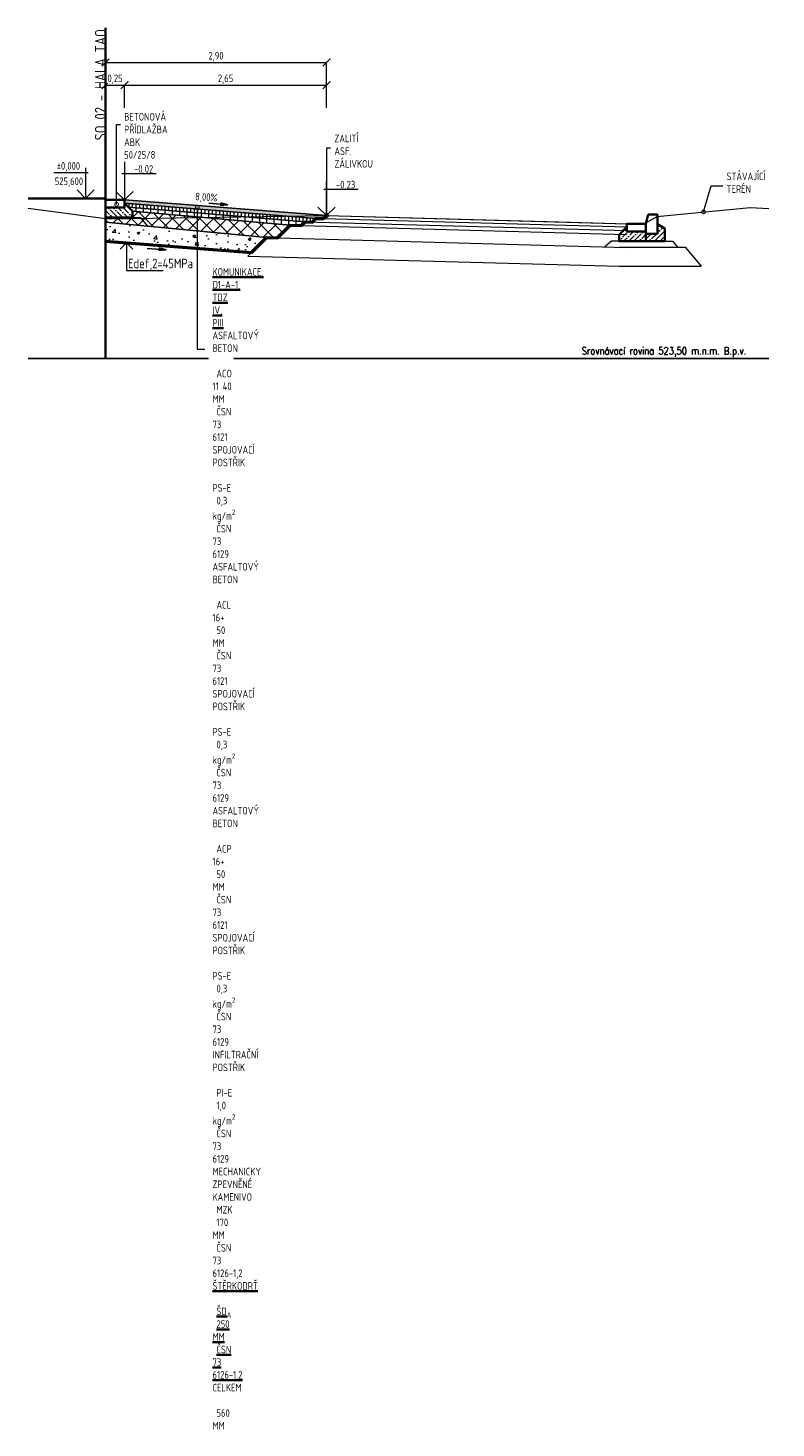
# Model space of a CAD drawing. Header units: metres. Extents: x 3405 to 3724, y 1602 to 1659.
# Tile 16 of 21: x 3547 to 3557, y 1621 to 1640. Entities that reach past the tile are written whole.
import ezdxf
from ezdxf import colors
from ezdxf.entities.mleader import LeaderData, LeaderLine
from ezdxf.enums import TextEntityAlignment as Align
from ezdxf.math import Vec2, Vec3

# ---------------------------------------------------------------- set-up
doc = ezdxf.new("R2010")
doc.units = ezdxf.units.M
doc.header["$LTSCALE"] = 0.5
for name, color, linetype in [('NOVÝ', 15, 'Continuous'), ('RP_VZ_srovnavaci rovina', 8, 'Continuous'), ('šrafy', 16, 'Continuous')]:
    doc.layers.add(name, color=color, linetype=linetype)
for name, color, linetype, lineweight in [('RP_Komunikace', 240, 'Continuous', 35), ('RP_nová', 240, 'Continuous', 35), ('RP_VZ_novy', 240, 'Continuous', 18), ('RP_VZ_novy_koty', 240, 'Continuous', 35), ('RP_VZ_novy_plan', 240, 'Continuous', 50), ('RP_VZ_novy_popis', 240, 'Continuous', 35), ('RP_VZ_novy_popis-SO04_2-P', 240, 'Continuous', 25), ('RP_VZ_novy_srafy', 240, 'Continuous', 18), ('RP_VZ_terén', 3, 'Continuous', 18)]:
    doc.layers.add(name, color=color, linetype=linetype, lineweight=lineweight)
doc.layers.add('RP_VZ_srafy_hranice', color=111, linetype='Continuous', lineweight=18, plot=False)
doc.styles.add('PM-Poznámka', font='isocpeur.ttf', dxfattribs={"width": 0.8})
doc.styles.add('PM_pozn', font='isocpeur.ttf', dxfattribs={"width": 0.8})
doc.styles.add('romans80', font='romans.shx', dxfattribs={"width": 0.8})
doc.dimstyles.new('PM-Kom_Pozn', dxfattribs={"dimscale": 0, "dimtxt": 2, "dimasz": 2, "dimexe": 0, "dimexo": 5, "dimgap": 0.35, "dimtad": 1, "dimzin": 1, "dimtxsty": 'PM-Poznámka', "dimblk": 'ARCHTICK', "dimcen": 2.5, "dimclrd": 256, "dimclre": 256, "dimclrt": 256, "dimaunit": 2, "dimadec": 6, "dimazin": 0, "dimtfac": 1, "dimtmove": 1, "dimatfit": 3, "dimldrblk": 'DOTSMALL', "dimfxl": 10, "dimfxlon": 1, "dimtfill": 1, "dimlwd": 18, "dimlwe": 18, "dimarcsym": 0})

# ---------------------------------------------------------------- blocks, each defined once
blk = doc.blocks.new('BO12_15-25')
at = {"layer": 'šrafy'}
h = blk.add_hatch(dxfattribs=at)
h.set_pattern_fill('ANSI35', color=0, scale=0.4, angle=90, style=0)
h.set_pattern_definition([(135, (-0.05000000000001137, 0.09000000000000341), (-0.07071067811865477, -0.07071067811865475), []), (135, (-0.05000000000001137, 0.1607106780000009), (-0.07071067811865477, -0.07071067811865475), [0.125, -0.025, 0, -0.025])])
edge = h.paths.add_edge_path()
edge.add_line((-0.25, -0.06273502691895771), (-0.1500000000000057, -0.004999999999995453))
edge.add_line((-0.2499999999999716, -0.2300000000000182), (-0.25, -0.06273502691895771))
edge.add_line((0, -0.2299999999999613), (-0.2499999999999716, -0.2300000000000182))
edge.add_line((0, -0.1299999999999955), (2.842170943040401e-14, -0.2299999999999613))
edge.add_line((-0.1500000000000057, -0.1299999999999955), (0, -0.1299999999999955))
edge.add_line((-0.1500000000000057, 0.1200000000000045), (-0.1500000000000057, -0.1299999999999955))
at = {"layer": 'NOVÝ', "color": 0, "lineweight": -2}
for p, q in [((-0.1500000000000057, 0.1200000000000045), (-0.1500000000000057, -0.1299999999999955)), ((-0.03000000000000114, 0.1200000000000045), (-0.1500000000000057, 0.1200000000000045)), ((-0.03000000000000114, 0.1200000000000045), (0, 0)), ((0, -0.1299999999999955), (0, 0)), ((-0.25, -0.06273502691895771), (-0.1500000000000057, -0.004999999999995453)), ((-0.2499999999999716, -0.2300000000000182), (-0.25, -0.06273502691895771)), ((-0.1500000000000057, -0.1299999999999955), (0, -0.1299999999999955)), ((0, -0.1299999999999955), (0, -0.2299999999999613)), ((0, -0.2299999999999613), (-0.2499999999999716, -0.2300000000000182))]:
    blk.add_line(p, q, dxfattribs=at)
blk = doc.blocks.new('_DotSmall')
at = {"color": 0, "linetype": 'ByBlock', "const_width": 0.5}
blk.add_lwpolyline([(-0.0625, 0, 1), (0.0625, 0, 1)], format="xyb", close=True, dxfattribs=at)
blk = doc.blocks.new('_ARCHTICK')
at = {"color": 0, "linetype": 'ByBlock', "const_width": 0.15}
blk.add_lwpolyline([(-0.5, -0.5), (0.5, 0.5)], dxfattribs=at)
blk = doc.blocks.new('*D123')
at = {"layer": 'Defpoints', "color": 0, "transparency": 16777216}
for p in [(3547.849299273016, 1637.253421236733), (3548.09926305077, 1637.253421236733)]:
    blk.add_point(p, dxfattribs=at)
at = {"layer": 'RP_VZ_novy_koty', "linetype": 'Continuous', "lineweight": 18, "transparency": 16777216}
for p, q in [((3547.849299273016, 1638.460385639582), (3547.849299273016, 1638.760385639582)), ((3547.849299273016, 1638.760385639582), (3548.09926305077, 1638.760385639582)), ((3548.09926305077, 1638.460385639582), (3548.09926305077, 1638.760385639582))]:
    blk.add_line(p, q, dxfattribs=at)
at = {"layer": 'RP_VZ_novy_koty', "lineweight": 18, "transparency": 16777216, "xscale": 0.1, "yscale": 0.1, "zscale": 0.1, "rotation": 180}
blk.add_blockref('_ARCHTICK', (3547.849299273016, 1638.760385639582), dxfattribs=at)
at = {"layer": 'RP_VZ_novy_koty', "lineweight": 18, "transparency": 16777216, "xscale": 0.1, "yscale": 0.1, "zscale": 0.1}
blk.add_blockref('_ARCHTICK', (3548.09926305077, 1638.760385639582), dxfattribs=at)
at = {"layer": 'RP_VZ_novy_koty', "transparency": 16777216, "insert": (3547.974281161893, 1638.837885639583), "char_height": 0.1, "attachment_point": 5, "style": 'PM-Poznámka', "bg_fill": 3, "box_fill_scale": 1.1, "bg_fill_color": 256, "bg_fill_true_color": 13158600, "bg_fill_transparency": 0}
blk.add_mtext('0,25', dxfattribs=at)
at = {"layer": 'Defpoints', "color": 0, "transparency": 16777216}
blk.add_point((3548.09926305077, 1638.760385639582), dxfattribs=at)
blk = doc.blocks.new('*D156')
at = {"layer": 'Defpoints', "color": 0, "transparency": 16777216}
for p in [(3550.749299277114, 1638.760385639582), (3548.09926305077, 1637.253421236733), (3550.749299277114, 1637.048132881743)]:
    blk.add_point(p, dxfattribs=at)
at = {"layer": 'RP_VZ_novy_koty', "linetype": 'Continuous', "lineweight": 18, "transparency": 16777216}
for p, q in [((3548.09926305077, 1638.460385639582), (3548.09926305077, 1638.760385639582)), ((3548.09926305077, 1638.760385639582), (3550.749299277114, 1638.760385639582)), ((3550.749299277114, 1638.460385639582), (3550.749299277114, 1638.760385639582))]:
    blk.add_line(p, q, dxfattribs=at)
at = {"layer": 'RP_VZ_novy_koty', "lineweight": 18, "transparency": 16777216, "xscale": 0.1, "yscale": 0.1, "zscale": 0.1, "rotation": 180}
blk.add_blockref('_ARCHTICK', (3548.09926305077, 1638.760385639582), dxfattribs=at)
at = {"layer": 'RP_VZ_novy_koty', "lineweight": 18, "transparency": 16777216, "xscale": 0.1, "yscale": 0.1, "zscale": 0.1}
blk.add_blockref('_ARCHTICK', (3550.749299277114, 1638.760385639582), dxfattribs=at)
at = {"layer": 'RP_VZ_novy_koty', "transparency": 16777216, "insert": (3549.424281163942, 1638.837885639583), "char_height": 0.1, "attachment_point": 5, "style": 'PM-Poznámka', "bg_fill": 3, "box_fill_scale": 1.1, "bg_fill_color": 256, "bg_fill_true_color": 13158600, "bg_fill_transparency": 0}
blk.add_mtext('2,65', dxfattribs=at)
blk = doc.blocks.new('*D157')
at = {"layer": 'Defpoints', "color": 0, "transparency": 16777216}
for p in [(3550.749299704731, 1639.057084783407), (3547.849299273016, 1637.253421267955), (3550.749299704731, 1637.048132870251)]:
    blk.add_point(p, dxfattribs=at)
at = {"layer": 'RP_VZ_novy_koty', "linetype": 'Continuous', "lineweight": 18, "transparency": 16777216}
for p, q in [((3547.849299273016, 1638.757084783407), (3547.849299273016, 1639.057084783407)), ((3547.849299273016, 1639.057084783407), (3550.749299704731, 1639.057084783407)), ((3550.749299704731, 1638.757084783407), (3550.749299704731, 1639.057084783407))]:
    blk.add_line(p, q, dxfattribs=at)
at = {"layer": 'RP_VZ_novy_koty', "lineweight": 18, "transparency": 16777216, "xscale": 0.1, "yscale": 0.1, "zscale": 0.1, "rotation": 180}
blk.add_blockref('_ARCHTICK', (3547.849299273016, 1639.057084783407), dxfattribs=at)
at = {"layer": 'RP_VZ_novy_koty', "lineweight": 18, "transparency": 16777216, "xscale": 0.1, "yscale": 0.1, "zscale": 0.1}
blk.add_blockref('_ARCHTICK', (3550.749299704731, 1639.057084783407), dxfattribs=at)
at = {"layer": 'RP_VZ_novy_koty', "transparency": 16777216, "insert": (3549.299299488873, 1639.134584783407), "char_height": 0.1, "attachment_point": 5, "style": 'PM-Poznámka', "bg_fill": 3, "box_fill_scale": 1.1, "bg_fill_color": 256, "bg_fill_true_color": 13158600, "bg_fill_transparency": 0}
blk.add_mtext('2,90', dxfattribs=at)

msp = doc.modelspace()

# ---------------------------------------------------------------- hatches: boundary and pattern name
at = {"layer": 'RP_VZ_novy_srafy', "lineweight": 15}
h = msp.add_hatch(dxfattribs=at)
h.set_pattern_fill('ANSI36', color=256, scale=0.015, angle=90)
h.set_pattern_definition([(135, (175.3623938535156, 4.344068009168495), (-0.09260889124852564, 0.02525697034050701), [0.1190625, -0.0238125, 0, -0.0238125])])
h.paths.add_polyline_path([(3547.849297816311, 1637.153408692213), (3547.849297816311, 1637.023421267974), (3548.201970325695, 1637.023421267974), (3548.201970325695, 1637.10818540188), (3548.099298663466, 1637.211569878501), (3548.099297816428, 1637.153417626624)])
at = {"layer": 'RP_VZ_novy_srafy'}
h = msp.add_hatch(color=256, dxfattribs=at)
h.dxf.hatch_style = 1
h.paths.add_polyline_path([(3548.099266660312, 1637.253417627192), (3548.099298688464, 1637.213286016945), (3550.610328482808, 1637.009161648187), (3550.709483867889, 1637.008317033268), (3550.712064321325, 1637.010897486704), (3550.749333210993, 1637.048131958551)])
at = {"layer": 'RP_VZ_novy_srafy', "lineweight": 15}
h = msp.add_hatch(dxfattribs=at)
h.set_pattern_fill('ANSI36', color=252, scale=0.015)
h.set_pattern_definition([(45, (0.009999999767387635, -0.01140182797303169), (0.025256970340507, 0.09260889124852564), [0.1190625, -0.0238125, 0, -0.0238125])])
h.paths.add_polyline_path([(3554.939300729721, 1636.840933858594), (3554.939300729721, 1636.710946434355), (3554.586628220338, 1636.710946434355), (3554.586628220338, 1636.795710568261), (3554.689299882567, 1636.899095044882), (3554.689300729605, 1636.840942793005)])

# ---------------------------------------------------------------- linework, layer by layer
at = {"layer": 'RP_VZ_novy', "lineweight": 35}
for points in [[(3547.849096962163, 1637.023421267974), (3548.201970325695, 1637.023421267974), (3548.201970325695, 1637.10818540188), (3548.099298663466, 1637.211569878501), (3548.099297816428, 1637.153417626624), (3547.849096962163, 1637.153408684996)], [(3547.849096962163, 1637.023421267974), (3547.849297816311, 1637.153408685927)]]:
    msp.add_lwpolyline(points, dxfattribs=at)
msp.add_lwpolyline([(3547.849297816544, 1637.153421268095), (3548.099297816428, 1637.153417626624), (3548.099299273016, 1637.253417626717), (3547.849299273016, 1637.253421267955)], close=True, dxfattribs=at)
at = {"layer": 'RP_VZ_novy'}
for points in [[(3548.099298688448, 1637.213286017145), (3550.610328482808, 1637.009161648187)], [(3548.099299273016, 1637.253417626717), (3550.749299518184, 1637.0481328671)], [(3548.201970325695, 1637.105044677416), (3550.272226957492, 1636.921060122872)], [(3548.201970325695, 1637.023421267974), (3548.301970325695, 1637.023421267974), (3548.398221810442, 1636.908713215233)], [(3550.610328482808, 1637.009161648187), (3550.564299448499, 1636.963132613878)], [(3550.74929970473, 1637.048132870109), (3550.710344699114, 1637.009177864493)], [(3547.849299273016, 1636.961145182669), (3549.960640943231, 1636.75947410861)], [(3550.272226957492, 1636.921060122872), (3550.106668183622, 1636.755501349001)], [(3550.466947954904, 1636.965781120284), (3550.418254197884, 1636.917087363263)]]:
    msp.add_lwpolyline(points, dxfattribs=at)
at = {"layer": 'RP_VZ_novy', "color": 252}
for points in [[(3550.710344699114, 1637.009177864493), (3554.688211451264, 1636.900957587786)], [(3550.272226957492, 1636.921060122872), (3554.685491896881, 1636.800994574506)], [(3550.466947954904, 1636.965781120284), (3554.686851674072, 1636.850976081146)], [(3549.960640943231, 1636.75947410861), (3554.680868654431, 1636.631057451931)], [(3554.586628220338, 1636.710946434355), (3554.486628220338, 1636.710946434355), (3554.400510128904, 1636.638684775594)], [(3555.189299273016, 1636.710946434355), (3555.289299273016, 1636.710946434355), (3555.354337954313, 1636.633436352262)], [(3555.289299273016, 1636.710946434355), (3555.354337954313, 1636.633436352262)], [(3549.763952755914, 1636.562785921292), (3549.717172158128, 1636.516005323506)], [(3549.717172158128, 1636.516005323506), (3554.586628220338, 1636.383528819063)], [(3554.593427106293, 1636.633436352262), (3555.354337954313, 1636.633436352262)], [(3555.354337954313, 1636.633436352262), (3555.454337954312, 1636.633436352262), (3555.664035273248, 1636.383528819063)], [(3554.586628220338, 1636.383528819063), (3555.664035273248, 1636.383528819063)]]:
    msp.add_lwpolyline(points, dxfattribs=at)
at = {"layer": 'RP_VZ_novy', "color": 251}
msp.add_lwpolyline([(3550.749299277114, 1637.048132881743), (3554.689299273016, 1636.940942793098)], dxfattribs=at)
at = {"layer": 'RP_VZ_novy', "color": 252, "lineweight": 35}
for points in [[(3554.93950158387, 1636.710946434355), (3554.586628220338, 1636.710946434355), (3554.586628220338, 1636.795710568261), (3554.689299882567, 1636.899095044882), (3554.689300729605, 1636.840942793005), (3554.93950158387, 1636.840933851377)], [(3554.93950158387, 1636.710946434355), (3554.939300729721, 1636.840933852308)]]:
    msp.add_lwpolyline(points, dxfattribs=at)
msp.add_lwpolyline([(3554.939300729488, 1636.840946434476), (3554.689300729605, 1636.840942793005), (3554.689299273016, 1636.940942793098), (3554.939299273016, 1636.940946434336)], close=True, dxfattribs=at)
at = {"layer": 'RP_VZ_novy_koty', "color": 241}
for p, q in [((3547.849299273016, 1635.173387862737), (3547.849299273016, 1639.509814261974)), ((3547.849299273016, 1637.273421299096), (3546.832582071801, 1637.273421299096))]:
    msp.add_line(p, q, dxfattribs=at)
at = {"layer": 'RP_VZ_novy_koty', "linetype": 'Continuous', "lineweight": 18}
for p, q in [((3548.099282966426, 1637.755342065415), (3548.099282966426, 1637.253433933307)), ((3548.514460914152, 1637.595022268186), (3548.064352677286, 1637.595022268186)), ((3548.099282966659, 1637.253433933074), (3547.986782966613, 1637.36593393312)), ((3548.099282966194, 1637.253433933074), (3548.211782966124, 1637.36593393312))]:
    msp.add_line(p, q, dxfattribs=at)
at = {"layer": 'RP_VZ_novy_koty', "color": 241, "linetype": 'Continuous', "lineweight": 18}
for p, q in [((3547.172792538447, 1637.61534437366), (3547.622900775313, 1637.61534437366)), ((3547.587970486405, 1637.676166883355), (3547.587970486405, 1637.273756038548)), ((3547.587970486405, 1637.273756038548), (3547.475470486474, 1637.386256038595)), ((3547.700470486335, 1637.386256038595), (3547.587970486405, 1637.273756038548))]:
    msp.add_line(p, q, dxfattribs=at)
at = {"layer": 'RP_VZ_novy_plan'}
for points in [[(3549.763952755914, 1636.562785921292), (3549.960640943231, 1636.75947410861), (3550.106668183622, 1636.755501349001), (3550.272226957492, 1636.921060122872), (3550.418254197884, 1636.917087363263), (3550.466947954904, 1636.965781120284), (3550.564299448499, 1636.963132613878), (3550.610328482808, 1637.009161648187), (3550.709483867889, 1637.008317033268), (3550.74929970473, 1637.048132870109)], [(3547.849299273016, 1636.711106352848), (3549.763952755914, 1636.562785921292)]]:
    msp.add_lwpolyline(points, dxfattribs=at)
at = {"layer": 'RP_VZ_novy_popis-SO04_2-P', "lineweight": 25}
for p, q in [((3548.395677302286, 1636.618063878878), (3548.644902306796, 1636.598394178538)), ((3548.644902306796, 1636.598394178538), (3548.545360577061, 1636.588831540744)), ((3548.644902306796, 1636.598394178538), (3548.548093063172, 1636.623453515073))]:
    msp.add_line(p, q, dxfattribs=at)
at = {"layer": 'RP_VZ_novy_popis-SO04_2-P', "lineweight": 18}
for points in [[(3548.042409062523, 1636.60635809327), (3548.125742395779, 1636.689691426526), (3548.209075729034, 1636.60635809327)], [(3548.125742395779, 1636.689691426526), (3548.125742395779, 1636.328530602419), (3548.605759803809, 1636.328530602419)]]:
    msp.add_lwpolyline(points, dxfattribs=at)
at = {"layer": 'RP_VZ_srafy_hranice'}
for points in [[(3547.849297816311, 1637.153408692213), (3547.849297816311, 1637.023421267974), (3548.201970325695, 1637.023421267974), (3548.201970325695, 1637.10818540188), (3548.099298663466, 1637.211569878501), (3548.099297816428, 1637.153417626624)], [(3548.099298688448, 1637.213286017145), (3548.099159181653, 1637.211569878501), (3548.151394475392, 1637.15911238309), (3550.466947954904, 1636.965781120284), (3550.564299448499, 1636.963132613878), (3550.610328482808, 1637.009161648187)], [(3548.099266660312, 1637.253417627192), (3548.099298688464, 1637.213286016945), (3550.610328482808, 1637.009161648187), (3550.709483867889, 1637.008317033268), (3550.712064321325, 1637.010897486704), (3550.749333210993, 1637.048131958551)], [(3548.201970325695, 1637.105044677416), (3548.201970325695, 1637.023421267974), (3547.849097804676, 1637.023966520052), (3547.849299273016, 1636.961855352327), (3549.960640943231, 1636.75947410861), (3550.106668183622, 1636.755501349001), (3550.272226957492, 1636.921060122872)], [(3548.151394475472, 1637.15911238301), (3548.201970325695, 1637.10818540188), (3548.201970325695, 1637.105044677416), (3550.272226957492, 1636.921060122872), (3550.418254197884, 1636.917087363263), (3550.466947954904, 1636.965781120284)], [(3547.849299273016, 1636.961855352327), (3547.849299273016, 1636.711106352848), (3549.763952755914, 1636.562785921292), (3549.960640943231, 1636.75947410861)]]:
    msp.add_lwpolyline(points, close=True, dxfattribs=at)
at = {"layer": 'RP_VZ_srafy_hranice', "color": 252}
msp.add_lwpolyline([(3554.939300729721, 1636.840933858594), (3554.939300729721, 1636.710946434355), (3554.586628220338, 1636.710946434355), (3554.586628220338, 1636.795710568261), (3554.689299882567, 1636.899095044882), (3554.689300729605, 1636.840942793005)], close=True, dxfattribs=at)
at = {"layer": 'RP_VZ_srovnavaci rovina'}
msp.add_line((3546.832582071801, 1635.173421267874), (3556.552454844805, 1635.173421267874), dxfattribs=at)
at = {"layer": 'RP_VZ_terén'}
msp.add_lwpolyline([(3546.832582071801, 1637.146815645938), (3547.458012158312, 1637.064521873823), (3547.849299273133, 1637.010208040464), (3547.866032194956, 1637.007885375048), (3549.071018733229, 1637.021060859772), (3550.749299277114, 1637.048132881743), (3553.643002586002, 1636.971538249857), (3554.692556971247, 1636.940847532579), (3554.734954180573, 1636.94456800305), (3554.938962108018, 1636.95273509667), (3555.055414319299, 1637.01778480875), (3555.083078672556, 1637.038413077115), (3556.304942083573, 1637.153218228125), (3556.312367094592, 1637.153301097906), (3556.552454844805, 1637.140909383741)], dxfattribs=at)

# ---------------------------------------------------------------- block references
at = {"layer": 'RP_nová', "color": 252, "lineweight": 35, "xscale": -1}
msp.add_blockref('BO12_15-25', (3554.939299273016, 1636.940946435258), dxfattribs=at)

# ---------------------------------------------------------------- texts
at = {"layer": 'RP_Komunikace', "color": 241, "linetype": 'Continuous', "lineweight": 50, "style": 'PM-Poznámka', "width": 0.8}
msp.add_text('SO 02 - HALA TAO', height=0.15, rotation=90, dxfattribs=at).set_placement((3547.860304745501, 1638.034486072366))
at = {"layer": 'RP_VZ_novy_koty', "color": 241, "linetype": 'Continuous', "lineweight": 15, "style": 'PM_pozn', "width": 0.8}
for s, p in [('%%P0,000', (3547.516535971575, 1637.619790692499)), ('525,600', (3547.556126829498, 1637.418752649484))]:
    msp.add_text(s, height=0.1, dxfattribs=at).set_placement(p, align=Align.BOTTOM_RIGHT)
at = {"layer": 'RP_VZ_novy_koty', "linetype": 'Continuous', "lineweight": 15, "style": 'PM_pozn', "width": 0.8}
msp.add_text('-0,02', height=0.1, dxfattribs=at).set_placement((3548.475582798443, 1637.579794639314), align=Align.BOTTOM_RIGHT)
at = {"layer": 'RP_VZ_novy_popis-SO04_2-P', "style": 'PM-Poznámka', "width": 0.8}
msp.add_text('Edef,2=45MPa', height=0.125, dxfattribs=at).set_placement((3548.996871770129, 1636.320402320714), align=Align.BOTTOM_RIGHT)
at = {"layer": 'RP_VZ_srovnavaci rovina', "lineweight": 35, "insert": (3555.177022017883, 1635.323421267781), "char_height": 0.1, "attachment_point": 2, "style": 'romans80'}
msp.add_mtext('Srovnávací rovina 523,50 m.n.m. B.p.v.', dxfattribs=at)

# ---------------------------------------------------------------- leaders
at = {"layer": 'RP_VZ_terén', "linetype": 'Continuous', "lineweight": -3}
ml = msp.add_multileader_mtext('Standard', dxfattribs=at)
ml.set_content('\\A1;STÁVAJÍCÍ TERÉN', color=256, style='PM-Poznámka')
ml.set_leader_properties(color=256, linetype='Continuous', lineweight=18)
ml.set_arrow_properties(name='DOTSMALL')
ml.build(insert=Vec2(0, 0))
ml.multileader.update_dxf_attribs({"text_left_attachment_type": 2, "text_right_attachment_type": 2, "dogleg_length": 1, "arrow_head_size": 0.1, "scale": 0.05})
ctx = ml.context
ctx.base_point, ctx.scale, ctx.char_height, ctx.arrow_head_size, ctx.landing_gap_size, ctx.plane_origin = Vec3(3555.947874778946, 1637.439660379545), 0.05, 0.1, 0.1, 0.05, Vec3(3555.565971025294, 1635.856345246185)
ctx.left_attachment, ctx.right_attachment = 2, 2
notes = []
notes.append((ctx, [(0, (1, 1, 0), (3555.795117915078, 1637.439660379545), (1, 0), 0.1527568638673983, [(0, [(3555.694010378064, 1637.09581565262)], 0, [])])]))
ctx.mtext.insert, ctx.mtext.width, ctx.mtext.flow_direction = Vec3(3555.997874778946, 1637.612993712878), 0.2331171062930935, 5
for ctx, leaders in notes:
    for number, flags, end, landing, length, lines in leaders:
        leader = LeaderData()
        leader.index, (leader.has_last_leader_line, leader.has_dogleg_vector, leader.attachment_direction) = number, flags
        leader.last_leader_point, leader.dogleg_vector, leader.dogleg_length = Vec3(end), Vec3(landing), length
        for number, points, colour, breaks in lines:
            line = LeaderLine()
            line.index, line.vertices, line.color, line.breaks = number, Vec3.list(points), colors.encode_raw_color(colour), breaks
            leader.lines.append(line)
        ctx.leaders.append(leader)

# ---------------------------------------------------------------- next in the draw order: dimensions: what is measured, and where the dimension line sits
at = {"layer": 'RP_VZ_novy_koty'}
dim = msp.add_linear_dim(base=(3548.09926305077, 1638.760385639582), p1=(3547.849299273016, 1637.253421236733), p2=(3548.09926305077, 1637.253421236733), dimstyle='PM-Kom_Pozn', override={"dimfxl": 6}, dxfattribs=at)
dim.commit()
dim.dimension.update_dxf_attribs({"geometry": '*D123', "text_midpoint": (3547.974281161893, 1638.837885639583)})

# ---------------------------------------------------------------- next in the draw order: dimensions: what is measured, and where the dimension line sits
at = {"layer": 'RP_VZ_novy_koty', "color": 9, "true_color": 0xd19cc7}
dim = msp.add_linear_dim(base=(3550.749299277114, 1638.760385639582), p1=(3548.09926305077, 1637.253421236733), p2=(3550.749299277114, 1637.048132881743), dimstyle='PM-Kom_Pozn', override={"dimfxl": 6}, dxfattribs=at)
dim.commit()
dim.dimension.update_dxf_attribs({"geometry": '*D156', "text_midpoint": (3549.424281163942, 1638.837885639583)})

# ---------------------------------------------------------------- next in the draw order: leaders
at = {"layer": 'RP_VZ_novy_popis', "ltscale": 0.5}
ml = msp.add_multileader_mtext('Standard', dxfattribs=at)
ml.set_content('\\A1;ZALITÍ ASF. \\PZÁLIVKOU ', color=256, style='PM-Poznámka')
ml.set_leader_properties(color=256, linetype='Continuous', lineweight=18)
ml.set_arrow_properties(name='DOTSMALL')
ml.build(insert=Vec2(0, 0))
ml.multileader.update_dxf_attribs({"text_left_attachment_type": 2, "text_right_attachment_type": 2, "dogleg_length": 1, "arrow_head_size": 0.1, "scale": 0.05})
ctx = ml.context
ctx.base_point, ctx.scale, ctx.char_height, ctx.arrow_head_size, ctx.landing_gap_size, ctx.plane_origin = Vec3(3550.802937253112, 1637.937682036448), 0.05, 0.1, 0.1, 0.05, Vec3(3550.391325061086, 1637.442729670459)
ctx.left_attachment, ctx.right_attachment = 2, 2
notes = []
notes.append((ctx, [(1, (1, 1, 0), (3550.752937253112, 1637.937682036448), (1, 0), 0.05, [(0, [(3550.749299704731, 1637.048132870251)], 0, [])])]))
ctx.mtext.insert, ctx.mtext.width, ctx.mtext.flow_direction = Vec3(3550.852937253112, 1638.111015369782), 1.195987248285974, 5
ctx.mtext.has_bg_fill, ctx.mtext.bg_color, ctx.mtext.bg_scale_factor, ctx.mtext.bg_transparency, ctx.mtext.use_window_bg_color = 1, -1027028792, 1.5, 0, 1
for ctx, leaders in notes:
    for number, flags, end, landing, length, lines in leaders:
        leader = LeaderData()
        leader.index, (leader.has_last_leader_line, leader.has_dogleg_vector, leader.attachment_direction) = number, flags
        leader.last_leader_point, leader.dogleg_vector, leader.dogleg_length = Vec3(end), Vec3(landing), length
        for number, points, colour, breaks in lines:
            line = LeaderLine()
            line.index, line.vertices, line.color, line.breaks = number, Vec3.list(points), colors.encode_raw_color(colour), breaks
            leader.lines.append(line)
        ctx.leaders.append(leader)

# ---------------------------------------------------------------- next in the draw order: dimensions: what is measured, and where the dimension line sits
at = {"layer": 'RP_VZ_novy_koty', "color": 9, "true_color": 0xd19cc7}
dim = msp.add_linear_dim(base=(3550.749299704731, 1639.057084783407), p1=(3547.849299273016, 1637.253421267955), p2=(3550.749299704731, 1637.048132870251), dimstyle='PM-Kom_Pozn', override={"dimfxl": 6}, dxfattribs=at)
dim.commit()
dim.dimension.update_dxf_attribs({"geometry": '*D157', "text_midpoint": (3549.299299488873, 1639.134584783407)})

# ---------------------------------------------------------------- next in the draw order: hatches: boundary and pattern name
at = {"layer": 'RP_VZ_novy_srafy'}
h = msp.add_hatch(dxfattribs=at)
h.set_pattern_fill('ANSI31', color=256, scale=0.015, angle=45)
h.set_pattern_definition([(90, (0, 0), (-0.04762500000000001, 0), [])])
h.paths.add_polyline_path([(3548.099298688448, 1637.213286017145), (3548.099159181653, 1637.211569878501), (3548.151394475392, 1637.15911238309), (3550.466947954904, 1636.965781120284), (3550.564299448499, 1636.963132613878), (3550.610328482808, 1637.009161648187)])
h = msp.add_hatch(dxfattribs=at)
h.set_pattern_fill('ANSI37', color=256, scale=0.04)
h.set_pattern_definition([(45, (0, 0), (-0.08980256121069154, 0.08980256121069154), []), (135, (0, 0), (-0.08980256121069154, -0.08980256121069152), [])])
h.paths.add_polyline_path([(3548.201970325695, 1637.105044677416), (3548.201970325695, 1637.023421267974), (3547.849097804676, 1637.023966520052), (3547.849299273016, 1636.961855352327), (3549.960640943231, 1636.75947410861), (3550.106668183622, 1636.755501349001), (3550.272226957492, 1636.921060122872)])
h = msp.add_hatch(dxfattribs=at)
h.set_pattern_fill('ANSI31', color=256, scale=0.03, angle=45)
h.set_pattern_definition([(90, (0, 0), (-0.09525000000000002, 0), [])])
h.paths.add_polyline_path([(3548.151394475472, 1637.15911238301), (3548.201970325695, 1637.10818540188), (3548.201970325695, 1637.105044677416), (3550.272226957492, 1636.921060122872), (3550.418254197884, 1636.917087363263), (3550.466947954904, 1636.965781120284)])
h = msp.add_hatch(dxfattribs=at)
h.set_pattern_fill('AR-CONC', color=256, scale=0.002)
h.set_pattern_definition([(49.99999999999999, (0, 0), (0.364369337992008, -0.03187817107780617), [0.0381, -0.4191]), (355, (0, 0), (-0.07048684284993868, 0.3821136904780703), [0.03048, -0.33528116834]), (100.4514447, (0.030364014, -0.002656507), (0.2938824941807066, 0.3502355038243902), [0.0323800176, -0.3561804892]), (46.18420000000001, (0, 0.1016), (0.5421580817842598, -0.0840846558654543), [0.05715, -0.62865]), (96.63555760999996, (0.0451798, 0.09459300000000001), (0.474808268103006, 0.4948522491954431), [0.04857004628, -0.53427121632]), (351.1841511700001, (0, 0.1016), (0.4748082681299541, 0.4948522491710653), [0.04571993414, -0.50291946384]), (21, (0.0508, 0.0762), (0.303228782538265, -0.2045303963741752), [0.0381, -0.4191]), (326.0000000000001, (0.0508, 0.0762), (0.1236040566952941, 0.3683759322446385), [0.03048, -0.33528]), (71.45144499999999, (0.0760690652, 0.0591558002), (0.4268328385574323, 0.1638455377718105), [0.03238001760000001, -0.3561798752]), (37.50000000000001, (0, 0), (0.006177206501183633, 0.1691100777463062), [0, -0.331216, 0, -0.34036, 0, -0.33655]), (7.499999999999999, (0, 0), (0.1336393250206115, 0.200361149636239), [0, -0.194056, 0, -0.323596, 0, -0.12827]), (327.5, (-0.113284, 0), (0.2711811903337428, -0.01145748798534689), [0, -0.127, 0, -0.39624, 0, -0.52578]), (317.5, (-0.164084, 0), (0.2962583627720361, 0.05085298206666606), [0, -0.1651, 0, -0.263144, 0, -0.37338])])
h.paths.add_polyline_path([(3547.849299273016, 1636.961855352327), (3547.849299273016, 1636.711106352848), (3549.763952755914, 1636.562785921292), (3549.960640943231, 1636.75947410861)])

# ---------------------------------------------------------------- next in the draw order: linework, layer by layer
at = {"layer": 'RP_VZ_novy'}
msp.add_lwpolyline([(3548.151394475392, 1637.15911238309), (3550.466947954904, 1636.965781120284)], dxfattribs=at)
at = {"layer": 'RP_VZ_novy_koty', "linetype": 'Continuous', "lineweight": 18}
for p, q in [((3551.164493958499, 1637.389737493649), (3550.714385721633, 1637.389737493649)), ((3550.749316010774, 1637.550057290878), (3550.749316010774, 1637.04814915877)), ((3550.749316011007, 1637.048149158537), (3550.63681601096, 1637.160649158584)), ((3550.749316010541, 1637.048149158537), (3550.861816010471, 1637.160649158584))]:
    msp.add_line(p, q, dxfattribs=at)
at = {"layer": 'RP_VZ_novy_popis-SO04_2-P', "lineweight": 25}
for p, q in [((3549.204002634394, 1637.211213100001), (3549.453227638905, 1637.19154339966)), ((3549.453227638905, 1637.19154339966), (3549.35641839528, 1637.216602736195)), ((3549.453227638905, 1637.19154339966), (3549.35368590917, 1637.181980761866))]:
    msp.add_line(p, q, dxfattribs=at)

# ---------------------------------------------------------------- next in the draw order: texts
at = {"layer": 'RP_VZ_novy_koty', "linetype": 'Continuous', "lineweight": 15, "style": 'PM_pozn', "width": 0.8}
msp.add_text('-0,23', height=0.1, dxfattribs=at).set_placement((3551.12561584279, 1637.374509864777), align=Align.BOTTOM_RIGHT)
at = {"layer": 'RP_VZ_novy_popis-SO04_2-P', "style": 'PM-Poznámka', "width": 0.8}
msp.add_text('8,00%%%', height=0.1, rotation=356.6256267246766, dxfattribs=at).set_placement((3549.021770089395, 1637.220097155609), align=Align.BOTTOM_LEFT)

# ---------------------------------------------------------------- next in the draw order: leaders
at = {"layer": 'RP_VZ_novy_popis', "ltscale": 0.5}
ml = msp.add_multileader_mtext('Standard', dxfattribs=at)
ml.set_content('\\A1;BETONOVÁ PŘÍDLAŽBA ABK 50/25/8 ', color=256, style='PM-Poznámka')
ml.set_leader_properties(color=256, linetype='Continuous', lineweight=18)
ml.set_arrow_properties(name='DOTSMALL')
ml.build(insert=Vec2(0, 0))
ml.multileader.update_dxf_attribs({"text_left_attachment_type": 2, "text_right_attachment_type": 2, "dogleg_length": 1, "arrow_head_size": 0.1, "scale": 0.05})
ctx = ml.context
ctx.base_point, ctx.scale, ctx.char_height, ctx.arrow_head_size, ctx.landing_gap_size, ctx.plane_origin = Vec3(3548.044245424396, 1638.241375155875), 0.05, 0.1, 0.1, 0.05, Vec3(3549.33227747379, 1635.930360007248)
ctx.left_attachment, ctx.right_attachment = 2, 2
notes = []
notes.append((ctx, [(1, (1, 1, 0), (3547.994245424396, 1638.241375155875), (1, 0), 0.05, [(0, [(3547.994245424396, 1637.195834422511)], 0, [])])]))
ctx.mtext.insert, ctx.mtext.width, ctx.mtext.defined_height, ctx.mtext.flow_direction = Vec3(3548.094245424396, 1638.394746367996), 1.286167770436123, 0.6038893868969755, 5
for ctx, leaders in notes:
    for number, flags, end, landing, length, lines in leaders:
        leader = LeaderData()
        leader.index, (leader.has_last_leader_line, leader.has_dogleg_vector, leader.attachment_direction) = number, flags
        leader.last_leader_point, leader.dogleg_vector, leader.dogleg_length = Vec3(end), Vec3(landing), length
        for number, points, colour, breaks in lines:
            line = LeaderLine()
            line.index, line.vertices, line.color, line.breaks = number, Vec3.list(points), colors.encode_raw_color(colour), breaks
            leader.lines.append(line)
        ctx.leaders.append(leader)

# ---------------------------------------------------------------- next in the draw order: leaders
at = {"layer": 'RP_VZ_novy_koty'}
ml = msp.add_multileader_mtext('Standard', dxfattribs=at)
ml.set_content('\\A1;\\pxt15,r22,24;{\\LKOMUNIKACE, D1-A-1, TDZ IV, PIII\\P\\pt14,r25,28,37;}ASFALTOVÝ BETON^I^IACO 11^I40 MM^IČSN 73 6121\\PSPOJOVACÍ POSTŘIK^I^IPS-E^I0,3 kg/m{\\H0.7x;\\S2^ ;}^IČSN 73 6129\\PASFALTOVÝ BETON^I^IACL 16+^I50 MM^IČSN 73 6121\\PSPOJOVACÍ POSTŘIK^I^IPS-E^I0,3 kg/m{\\H0.7x;\\S2^ ;\\H1.42857x;^IČSN 73 6129}\\PASFALTOVÝ BETON^I^IACP 16+^I50 MM^IČSN 73 6121\\PSPOJOVACÍ POSTŘIK^I^IPS-E^I0,3 kg/m{\\H0.7x;\\S2^ ;\\H1.42857x;^IČSN 73 6129\\P}INFILTRAČNÍ POSTŘIK^I^IPI-E^I1,0 kg/m{\\H0.7x;\\S2^ ;\\H1.42857x;^IČSN 73 6129}\\PMECHANICKY ZPEVNĚNÉ KAMENIVO^IMZK^I170 MM^IČSN 73 6126-1,2{\\L\\PŠTĚRKODRŤ^I^IŠD\\H0.7x;\\S^ A;\\H1.42857x;^I250 MM^IČSN 73 6126-1,2\\P\\pt15,r25,28,36,37;\\lCELKEM^I^I^I560 MM}', color=256, style='PM-Poznámka')
ml.set_leader_properties(color=256, linetype='Continuous', lineweight=18)
ml.set_arrow_properties(name='DOTSMALL')
ml.build(insert=Vec2(0, 0))
ml.multileader.update_dxf_attribs({"text_left_attachment_type": 2, "text_right_attachment_type": 2, "dogleg_length": 2, "arrow_head_size": 0.1, "scale": 0.05})
ctx = ml.context
ctx.base_point, ctx.scale, ctx.char_height, ctx.arrow_head_size, ctx.landing_gap_size, ctx.plane_origin = Vec3(3549.153343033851, 1635.295467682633), 0.05, 0.1, 0.1, 0.1, Vec3(3549.053343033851, 1636.992449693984)
ctx.left_attachment, ctx.right_attachment = 2, 2
notes = []
notes.append((ctx, [(0, (1, 1, 0), (3549.053343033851, 1635.295467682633), (1, 0), 0.1, [(0, [(3549.053343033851, 1637.154330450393)], 0, [])])]))
ctx.mtext.insert, ctx.mtext.width, ctx.mtext.defined_height, ctx.mtext.flow_direction = Vec3(3549.253343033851, 1636.358838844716), 4.571608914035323, 1.815936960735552, 5
ctx.mtext.has_bg_fill, ctx.mtext.bg_color, ctx.mtext.bg_scale_factor, ctx.mtext.bg_transparency, ctx.mtext.use_window_bg_color = 1, -1027028792, 1.5, 0, 1
for ctx, leaders in notes:
    for number, flags, end, landing, length, lines in leaders:
        leader = LeaderData()
        leader.index, (leader.has_last_leader_line, leader.has_dogleg_vector, leader.attachment_direction) = number, flags
        leader.last_leader_point, leader.dogleg_vector, leader.dogleg_length = Vec3(end), Vec3(landing), length
        for number, points, colour, breaks in lines:
            line = LeaderLine()
            line.index, line.vertices, line.color, line.breaks = number, Vec3.list(points), colors.encode_raw_color(colour), breaks
            leader.lines.append(line)
        ctx.leaders.append(leader)

doc.saveas('drawing.dxf')
